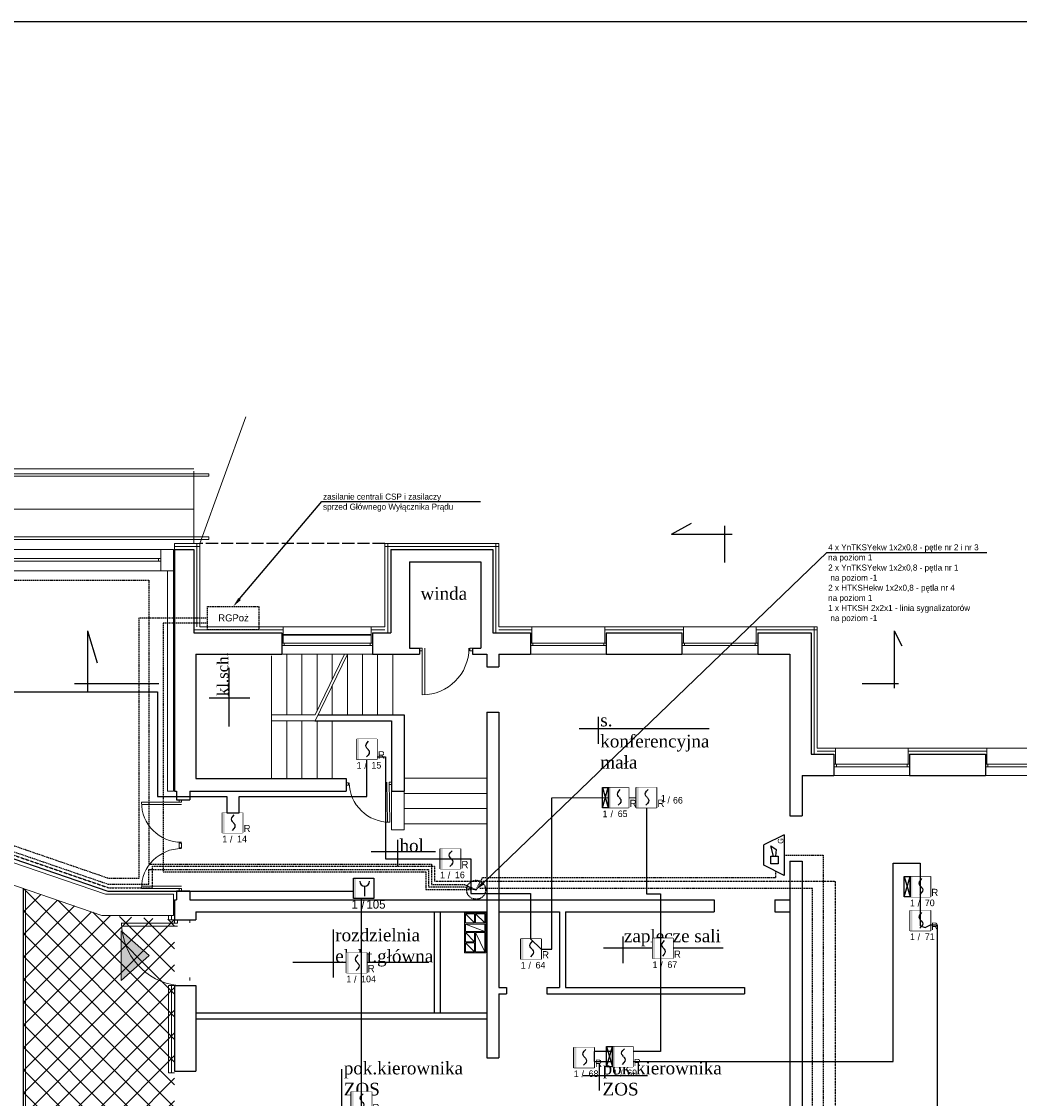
# Model space of a CAD drawing. Header units: millimetres. Extents: x -26513 to 76799, y 0 to 112149.
# Tile 18 of 98: x -11589 to -9614, y 94057 to 96189. Entities that reach past the tile are written whole.
import ezdxf
from ezdxf import colors
from ezdxf.entities.mleader import LeaderData, LeaderLine
from ezdxf.enums import TextEntityAlignment as Align
from ezdxf.math import Vec2, Vec3

# ---------------------------------------------------------------- set-up
doc = ezdxf.new("R2010")
doc.units = ezdxf.units.MM
doc.header["$LTSCALE"] = 2
doc.set_wipeout_variables(frame=1)
doc.linetypes.add('ACAD_ISO02W100', pattern=[15, 12, -3])
doc.linetypes.add('HIDDEN', pattern=[0.375, 0.25, -0.125])
for name, color, linetype, lineweight in [('DRZWI PROJ.', 30, 'Continuous', 15), ('ocieplenie', 5, 'BATTING', 5), ('SCHODY', 54, 'Continuous', 15), ('stolarka', 6, 'Continuous', 9), ('wentylacja', 4, 'Continuous', 9), ('widok', 3, 'Continuous', 13)]:
    doc.layers.add(name, color=color, linetype=linetype, lineweight=lineweight)
for name, color, linetype in [('istn.śiany', 2, 'Continuous'), ('nazwy pomieszczeń', 7, 'Continuous'), ('SIEMENS_czujki', 1, 'Continuous'), ('ssp', 1, 'Continuous')]:
    doc.layers.add(name, color=color, linetype=linetype)
doc.linetypes.add('BATTING', pattern='A,0.0001,-0.1,[134,ltypeshp.shx,S=0.1,R=0,X=-0.1,Y=0],-0.2,[134,ltypeshp.shx,S=0.1,R=180,X=0.1,Y=0],-0.1', length=0.4001)
doc.linetypes.add('ZIGZAG', pattern='A,0.0001,-0.2,[131,ltypeshp.shx,S=0.2,R=0,X=-0.2,Y=0],-0.4,[131,ltypeshp.shx,S=0.2,R=180,X=0.2,Y=0],-0.2', length=0.8001)

# ---------------------------------------------------------------- blocks, each defined once
blk = doc.blocks.new('drzwi')
at = {"layer": 'DRZWI PROJ.', "color": 30}
for p, q in [((-94.9, 88), (-94.9, 0)), ((-89.9, 87.9), (-89.9, 0)), ((-100, 5.1), (-94.9, 5.1)), ((-100, 0), (-94.9, 0)), ((-5.2, 5.1), (0, 5.1)), ((-5.1, 5.1), (-5.1, 0)), ((-5.1, 0), (0, 0))]:
    blk.add_line(p, q, dxfattribs=at)
blk.add_arc((-94.9, 0), 88, 0, 90, dxfattribs=at)
blk = doc.blocks.new('DUO')
at = {"color": 0}
blk.add_wipeout([(0, 61.4), (61.4, 61.4), (61.4, 0), (0, 0)], dxfattribs=at).dxf.layer = 'ssp'
at = {"layer": 'ssp'}
blk.add_lwpolyline([(0, 61.4), (61.4, 61.4), (61.4, 0), (0, 0)], close=True, dxfattribs=at)
blk.add_wipeout([(0, 61.4), (61.4, 61.4), (61.4, 0), (0, 0)]).dxf.layer = 'ssp'
h = blk.add_hatch(color=256, dxfattribs=at)
h.set_gradient(color1=(255, 0, 0), color2=(224, 0, 0), one_color=1, name='INVSPHERICAL')
h.paths.add_polyline_path([(7.2, 30.7), (7.2, 61.4), (0, 61.4), (0, 30.7)])
h.paths.add_polyline_path([(7.2, 0), (7.2, 30.7), (0, 30.7), (0, 0)])
for p, q in [((27.4, 41.5), (28.4, 45.4)), ((28.4, 37.6), (27.4, 41.5)), ((28.4, 45.4), (31.3, 49.9)), ((30.6, 34.3), (28.4, 37.6)), ((31.3, 33.1), (30.6, 34.3)), ((31.3, 49.9), (36.1, 55.2)), ((32.8, 31.4), (31.3, 33.1)), ((34.4, 13), (29.5, 7.6)), ((32.8, 31.4), (34.4, 29.7)), ((34.4, 29.7), (35.1, 28.6)), ((37.3, 17.4), (34.4, 13)), ((35.1, 28.6), (37.3, 25.3)), ((37.3, 25.3), (38.2, 21.3)), ((38.2, 21.3), (37.3, 17.4))]:
    blk.add_line(p, q, dxfattribs=at)
blk.add_text('R', height=22, dxfattribs=at).set_placement((64.1, 2.4))
at = {"layer": 'ssp', "flags": 8}
blk.add_attdef('PETLA', text='', height=20, dxfattribs=at).set_placement((14.7, -8.3), align=Align.TOP_RIGHT)
for tag, p in [('/', (23, -9)), ('ADRES', (44.6, -8))]:
    blk.add_attdef(tag, text='', height=20, dxfattribs=at).set_placement(p, align=Align.TOP_LEFT)
blk = doc.blocks.new('ROP')
blk.add_wipeout([(-15.4, 76.7), (76.7, 76.7), (76.7, -15.4), (-15.4, -15.4)]).dxf.layer = 'ssp'
at = {"layer": 'ssp'}
h = blk.add_hatch(color=256, dxfattribs=at)
h.set_gradient(color1=(255, 0, 0), color2=(224, 0, 0), one_color=1, name='INVSPHERICAL')
h.paths.add_polyline_path([(-4.6, 30.7), (-4.6, 76.7), (-15.4, 76.7), (-15.4, 30.7)])
h.paths.add_polyline_path([(-4.6, -15.4), (-4.6, 30.7), (-15.4, 30.7), (-15.4, -15.4)])
blk.add_line((35, 41), (35, -4.1), dxfattribs=at)
blk.add_lwpolyline([(-15.4, 76.7), (76.7, 76.7), (76.7, -15.4), (-15.4, -15.4)], close=True, dxfattribs=at)
blk.add_arc((35, 63.6), 22.6, 180, 0, dxfattribs=at)
blk.add_text('/', height=39, dxfattribs=at).set_placement((27.4, -42.4), align=Align.MIDDLE)
at = {"layer": 'ssp', "flags": 8}
blk.add_attdef('PETLA', text='', height=39, dxfattribs=at).set_placement((4.5, -21.7), align=Align.TOP_RIGHT)
blk.add_attdef('ADRES', text='', height=39, dxfattribs=at).set_placement((42.6, -22), align=Align.TOP_LEFT)
blk = doc.blocks.new('głosowy')
at = {"layer": 'ssp', "color": 1}
for p, q in [((-40.2, 0), (-20.1, 40.2)), ((-20.1, 40.2), (20.1, 40.2)), ((-17.2, 26.8), (-2.1, 26.8)), ((-17.2, 11.7), (-17.2, 26.8)), ((-2.1, 21.1), (18.5, 26.8)), ((-2.1, 26.8), (-2.1, 11.7)), ((18.5, 26.8), (11.4, 15.9)), ((40.2, 0), (20.1, 40.2)), ((40.2, 0), (-40.2, 0)), ((-2.1, 11.7), (-17.2, 11.7)), ((11.4, 15.9), (-2.1, 17.3))]:
    blk.add_line(p, q, dxfattribs=at)
blk.add_text('G', height=11, dxfattribs=at).set_placement((22.4, 1.6))

msp = doc.modelspace()

# ---------------------------------------------------------------- hatches: boundary and pattern name
at = {"layer": 'ssp'}
h = msp.add_hatch(dxfattribs=at)
h.set_pattern_fill('SQDOTS', color=256, style=0)
h.set_pattern_definition([(0, (0, 0), (0, 25.4), [0, -25.4])])
h.paths.add_polyline_path([(-10303.5, 94264.5), (-10158, 94264.5), (-10158, 94276.5), (-10303.5, 94276.5)])
at = {"layer": 'wentylacja'}
h = msp.add_hatch(dxfattribs=at)
h.set_pattern_fill('ANSI37', color=256, scale=10, style=0)
h.paths.add_polyline_path([(-11586, 94473), (-11430, 94419.5), (-11286, 94410.9), (-11286, 93826), (-11586, 93826)])
h.paths.add_polyline_path([(-7613.8, 93661.1), (-7547.3, 93655), (-7482.7, 93638), (-7443.2, 93621.7), (-7384.5, 93587.4), (-7349.6, 93560), (-7304.4, 93514.5), (-7439, 93416.5), (-7439, 93277.4), (-7614.7, 93278.1)])
h.paths.add_polyline_path([(-7646, 93463.5), (-7614, 93463.5), (-7614, 93267.5), (-7646, 93267.5)])
at = {"layer": 'widok'}
msp.add_hatch(color=256, dxfattribs=at).paths.add_polyline_path([(-11391.8, 94339.8), (-11391.8, 94388.9), (-11336.4, 94339.8), (-11391.8, 94290.7)])

# ---------------------------------------------------------------- linework, layer by layer
at = {"linetype": 'HIDDEN', "ltscale": 5}
msp.add_lwpolyline([(-11220.6, 95030.6), (-11119.5, 95030.6), (-11119.5, 94984.5), (-11220.6, 94984.5)], close=True, dxfattribs=at)
at = {"layer": 'Defpoints'}
msp.add_lwpolyline([(-13301, 96188.5), (-6520.1, 96188.5), (-6520.1, 91988.5), (-13301, 91988.5)], close=True, dxfattribs=at)
at = {"layer": 'DRZWI PROJ.', "color": 30}
for p, q in [((-11390.9, 94404.3), (-11280, 94404.3)), ((-11286, 94410.7), (-11286, 94404.6)), ((-11286, 94404.3), (-11280, 94404.3)), ((-11280, 94404.3), (-11280, 94410.5)), ((-11256, 94410.9), (-11256, 94404.9)), ((-11256, 94404.5), (-11256, 94410.5)), ((-11390.7, 94398.2), (-11280, 94398.2)), ((-11256, 94290.5), (-11256, 94296.6))]:
    msp.add_line(p, q, dxfattribs=at)
msp.add_arc((-11265.9, 94404.9), 125, 180, 263.7749, dxfattribs=at)
at = {"layer": 'istn.śiany'}
for p, q in [((-10302.6, 95174.1), (-10262.6, 95195.4)), ((-10197.1, 95117.6), (-10197.1, 95190.2)), ((-10302.6, 95174.1), (-10182.1, 95174.1)), ((-11286, 95143.5), (-11248, 95143.5)), ((-11286, 95143.5), (-11286, 94665.5)), ((-11248, 95143.5), (-11248, 94978.5)), ((-10858, 95143.4), (-10858, 94978.5)), ((-10858, 95143.4), (-10656, 95143.4)), ((-10656, 95143.4), (-10656, 94978.5)), ((-10821, 95119.4), (-10821, 94948.5)), ((-10821, 95119.4), (-10680, 95119.4)), ((-10680, 95119.4), (-10680, 94948.5)), ((-11458.4, 94982.9), (-11458.4, 94862.5)), ((-11458.4, 94982.9), (-11439, 94919)), ((-11248, 94978.5), (-11074, 94978.5)), ((-11074, 94978.5), (-11074, 94936.5)), ((-10894, 94978.5), (-10858, 94978.5)), ((-10894, 94978.5), (-10894, 94936.5)), ((-10656, 94978.5), (-10581.6, 94978.5)), ((-10581.6, 94978.5), (-10581.6, 94936.5)), ((-10431.6, 94978.5), (-10431.6, 94936.5)), ((-10431.6, 94978.5), (-10281.6, 94978.5)), ((-10281.6, 94978.5), (-10281.6, 94936.5)), ((-10131.6, 94978.5), (-10131.6, 94936.5)), ((-10131.6, 94978.5), (-10026, 94978.5)), ((-10026, 94978.5), (-10026, 94738.5)), ((-9861.5, 94982.9), (-9861.5, 94869.2)), ((-9861.5, 94982.9), (-9846.4, 94952.8)), ((-11244, 94936.5), (-11074, 94936.5)), ((-11244, 94936.5), (-11244, 94690.5)), ((-10894, 94936.5), (-10801, 94936.5)), ((-10821, 94948.5), (-10801, 94948.5)), ((-10801, 94948.5), (-10801, 94936.5)), ((-10696, 94948.5), (-10680, 94948.5)), ((-10696, 94948.5), (-10696, 94936.5)), ((-10696, 94936.5), (-10668, 94936.5)), ((-10668, 94936.5), (-10668, 94911.5)), ((-10644, 94936.5), (-10644, 94911.5)), ((-10644, 94936.5), (-10581.6, 94936.5)), ((-10431.6, 94936.5), (-10281.6, 94936.5)), ((-10131.6, 94936.5), (-10068, 94936.5)), ((-10068, 94936.5), (-10068, 94616.5)), ((-10668, 94911.5), (-10644, 94911.5)), ((-11483.8, 94878.5), (-11317.5, 94878.5)), ((-9924.8, 94878.5), (-9853.1, 94878.5)), ((-11002, 94816.5), (-10831.5, 94816.5)), ((-10831.5, 94816.5), (-10831.5, 94804.5)), ((-10831.5, 94816.5), (-10831.5, 94665.5)), ((-10668, 94821.5), (-10668, 94426.4)), ((-10668, 94821.5), (-10644, 94821.5)), ((-10644, 94821.5), (-10644, 94276.5)), ((-11008.5, 94804.5), (-10856.5, 94804.5)), ((-10856.5, 94804.5), (-10856.5, 94665.5)), ((-10026, 94738.5), (-9981, 94738.5)), ((-9981, 94738.5), (-9981, 94697.5)), ((-9831, 94738.5), (-9831, 94696.5)), ((-9831, 94738.5), (-9681, 94738.5)), ((-9681, 94738.5), (-9681, 94696.5)), ((-11244, 94690.5), (-10946.5, 94690.5)), ((-10946.5, 94690.5), (-10946.5, 94665.5)), ((-10044, 94696.5), (-9981, 94696.5)), ((-10044, 94696.5), (-10044, 94616.5)), ((-9831, 94696.5), (-9681, 94696.5)), ((-11286, 94665.5), (-11282, 94665.5)), ((-11282, 94665.5), (-11282, 94648)), ((-11256, 94665.5), (-10946.5, 94665.5)), ((-11256, 94665.5), (-11256, 94648)), ((-10856.5, 94665.5), (-10831.5, 94665.5)), ((-11282, 94648), (-11256, 94648)), ((-10068, 94616.5), (-10044, 94616.5)), ((-10068, 94526.5), (-10068, 94353.2)), ((-10068, 94526.5), (-10044, 94526.5)), ((-10044, 94526.5), (-10044, 94353.2)), ((-11586, 94473), (-11586, 93819.5)), ((-11282, 94468), (-11282, 94450.5)), ((-11282, 94468), (-11256, 94468)), ((-11256, 94468), (-11256, 94450.5)), ((-11286, 94450.5), (-11282, 94450.5)), ((-11286, 94450.5), (-11286, 94410.9)), ((-11256, 94450.5), (-10217.9, 94450.5)), ((-10217.9, 94450.5), (-10217.9, 94426.5)), ((-10098, 94450.5), (-10068, 94450.5)), ((-10098, 94450.5), (-10098, 94426.5)), ((-11244, 94426.4), (-10668, 94426.4)), ((-11244, 94426.4), (-11244, 94410.9)), ((-10772, 94426.4), (-10772, 94226.4)), ((-10760, 94426.4), (-10760, 94226.4)), ((-10668, 94426.4), (-10668, 94137.5)), ((-10644, 94426.5), (-10524, 94426.5)), ((-10524, 94426.5), (-10524, 94276.5)), ((-10512, 94426.5), (-10217.9, 94426.5)), ((-10512, 94426.5), (-10512, 94276.5)), ((-10098, 94426.5), (-10068, 94426.5)), ((-11286, 94410.9), (-11244, 94410.9)), ((-10068, 94353.2), (-10068, 93876)), ((-10044, 94353.2), (-10044, 93412.5)), ((-11286, 94280.9), (-11244, 94280.9)), ((-11286, 94280.9), (-11286, 94110.9)), ((-11244, 94280.9), (-11244, 94110.9)), ((-10644, 94276.5), (-10629, 94276.5)), ((-10629, 94276.5), (-10629, 94264.5)), ((-10549, 94276.5), (-10524, 94276.5)), ((-10549, 94276.5), (-10549, 94264.5)), ((-10512, 94276.5), (-10303.5, 94276.5)), ((-10303.5, 94276.5), (-10158, 94276.5)), ((-10158, 94276.5), (-10158, 94264.5)), ((-10644, 94264.5), (-10644, 94137.5)), ((-10644, 94264.5), (-10629, 94264.5)), ((-10549, 94264.5), (-10303.5, 94264.5)), ((-10303.5, 94264.5), (-10158, 94264.5)), ((-11244, 94226.4), (-10668, 94226.4)), ((-11244, 94214.4), (-10668, 94214.4)), ((-10668, 94137.5), (-10644, 94137.5)), ((-11286, 94110.9), (-11244, 94110.9))]:
    msp.add_line(p, q, dxfattribs=at)
at = {"layer": 'istn.śiany', "linetype": 'ACAD_ISO02W100'}
msp.add_line((-10870, 95155.4), (-11236, 95155.5), dxfattribs=at)
at = {"layer": 'istn.śiany', "linetype": 'ZIGZAG', "lineweight": 30, "ltscale": 5}
msp.add_line((-11071, 94974.4), (-10897, 94974.4), dxfattribs=at)
at = {"layer": 'nazwy pomieszczeń'}
for p, q in [((-11178.2, 94793.3), (-11178.2, 94909.1)), ((-11217.3, 94850.2), (-11136.8, 94850.2)), ((-10447.4, 94812.2), (-10447.4, 94759.3)), ((-10485.2, 94789.3), (-10227.5, 94789.3)), ((-10844.6, 94568.7), (-10844.6, 94515.9)), ((-10896.6, 94545.8), (-10769.2, 94545.8)), ((-10972.1, 94391.2), (-10972.1, 94296.6)), ((-10399, 94377.9), (-10399, 94325)), ((-10436.8, 94355), (-10200.4, 94355)), ((-11052.1, 94326.6), (-10782.9, 94326.6)), ((-10445.3, 94125.5), (-10445.3, 94072.6)), ((-10955.3, 94115.1), (-10955.3, 94021.6)), ((-10477.5, 94102.6), (-10350.1, 94102.6))]:
    msp.add_line(p, q, dxfattribs=at)
at = {"layer": 'ocieplenie', "linetype": 'Continuous'}
for p, q in [((-11286, 95155.5), (-11286, 95143.5)), ((-11286, 95155.5), (-11236, 95155.5)), ((-11236, 95155.5), (-11236, 94990.5)), ((-10870, 95155.4), (-10870, 94990.5)), ((-10870, 95155.4), (-10644, 95155.4)), ((-10644, 95155.4), (-10644, 94990.5)), ((-11313, 95143.5), (-11313, 95101.5)), ((-11313, 95143.5), (-11288, 95143.5)), ((-11288, 95143.5), (-11288, 94665.5)), ((-11313, 95101.5), (-11288, 95101.5)), ((-11300, 95101.5), (-11300, 94665.5)), ((-11236, 94990.5), (-11071, 94990.5)), ((-11071, 94990.3), (-11071, 94958.5)), ((-10897, 94990.5), (-10897, 94958.5)), ((-10897, 94990.5), (-10870, 94990.5)), ((-10644, 94990.5), (-10578.6, 94990.5)), ((-10578.6, 94990.5), (-10578.6, 94958.5)), ((-10434.6, 94990.5), (-10278.6, 94990.5)), ((-10434.6, 94990.4), (-10434.6, 94958.5)), ((-10278.6, 94990.5), (-10278.6, 94958.5)), ((-10134.6, 94990.5), (-10134.6, 94958.5)), ((-10134.6, 94990.5), (-10014, 94990.5)), ((-10014, 94990.5), (-10014, 94750.5)), ((-10014, 94750.5), (-9978, 94750.5)), ((-9978, 94750.5), (-9978, 94718.5)), ((-9834, 94750.5), (-9834, 94718.5)), ((-9834, 94750.5), (-9678, 94750.5)), ((-9678, 94750.5), (-9678, 94718.5)), ((-11423, 94461.5), (-12133, 94704.7)), ((-11430, 94419.5), (-12140, 94662.7)), ((-11300, 94665.5), (-11288, 94665.5)), ((-11423, 94461.5), (-11288, 94461.5)), ((-11288, 94461.5), (-11288, 94419.5)), ((-11430, 94419.5), (-11288, 94419.5)), ((-11298, 94419.5), (-11298, 94410.9)), ((-11298, 94410.9), (-11286.5, 94410.9)), ((-11298, 94280.9), (-11286, 94280.9)), ((-11298, 94280.9), (-11298, 94107.9)), ((-11298, 94107.9), (-11286, 94107.9))]:
    msp.add_line(p, q, dxfattribs=at)
at = {"layer": 'ocieplenie'}
for p, q in [((-11286, 95149.5), (-11236, 95149.5)), ((-11242, 95155.5), (-11242, 94990.5)), ((-10870, 95149.4), (-10644, 95149.4)), ((-10864, 95155.4), (-10864, 94978.5)), ((-10650, 95155.4), (-10650, 94978.5)), ((-11248, 94984.5), (-11071, 94984.5)), ((-10897, 94984.5), (-10870, 94984.5)), ((-10644, 94984.5), (-10578.6, 94984.5)), ((-10434.6, 94984.5), (-10278.6, 94984.5)), ((-10134.6, 94984.5), (-10014, 94984.5)), ((-10020, 94990.5), (-10020, 94738.5)), ((-10014, 94744.5), (-9978, 94744.5)), ((-9834, 94744.5), (-9678, 94744.5)), ((-11292, 94419.5), (-11292, 94410.9)), ((-11292, 94280.9), (-11292, 94107.9))]:
    msp.add_line(p, q, dxfattribs=at)
at = {"layer": 'SCHODY'}
for p, q in [((-11676.9, 95303.5), (-11248, 95303.5)), ((-11248, 95288.5), (-11248, 95298.5)), ((-11679.3, 95293.5), (-11218, 95293.5)), ((-11679.3, 95288.5), (-11218, 95288.5)), ((-11248, 95155.5), (-11248, 95288.5)), ((-11218, 95288.5), (-11218, 95293.5)), ((-11689.9, 95223.5), (-11248, 95223.5)), ((-11698.9, 95168.5), (-11218, 95168.5)), ((-11218, 95163.5), (-11218, 95168.5)), ((-11698.9, 95163.5), (-11218, 95163.5)), ((-11064, 94936.5), (-11064, 94816.5)), ((-11034, 94936.5), (-11034, 94816.5)), ((-11004, 94936.5), (-11004, 94823.7)), ((-10974, 94936.5), (-10974, 94885.9)), ((-10944, 94936.5), (-10944, 94816.5)), ((-10944, 94936.5), (-10944, 94816.5)), ((-10914, 94936.5), (-10914, 94816.5)), ((-10914, 94936.5), (-10914, 94816.5)), ((-10884, 94936.5), (-10884, 94816.5)), ((-10884, 94936.5), (-10884, 94816.5)), ((-10854, 94936.5), (-10854, 94816.5)), ((-11094.1, 94933.2), (-11094.1, 94816.5)), ((-10974, 94874.4), (-10974, 94816.5)), ((-11094.1, 94804.5), (-11094.1, 94690.5)), ((-11064, 94804.5), (-11064, 94690.5)), ((-11034, 94804.5), (-11034, 94690.5)), ((-11004, 94804.5), (-11004, 94690.5)), ((-10974, 94804.5), (-10974, 94690.5)), ((-10831.5, 94690.9), (-10668, 94690.9)), ((-10831.5, 94660.9), (-10668, 94660.9)), ((-10831.5, 94630.9), (-10668, 94630.9)), ((-10831.5, 94600.9), (-10668, 94600.9)), ((-11581, 94471.3), (-11581, 93831))]:
    msp.add_line(p, q, dxfattribs=at)
at = {"layer": 'ssp', "linetype": 'HIDDEN', "ltscale": 5}
for p, q in [((-11220.6, 95007.5), (-11356.5, 95007.5)), ((-11356.5, 95007.5), (-11356.5, 94492.7)), ((-11220.6, 94997.8), (-11308.7, 94997.8)), ((-11308.7, 94997.8), (-11308.7, 94505.7)), ((-12143, 94730.6), (-11417.2, 94481.2)), ((-11417.2, 94492.7), (-12135.1, 94739.4)), ((-10079.2, 94538.7), (-10002.1, 94538.7)), ((-10002.1, 94538.7), (-10002.1, 93433)), ((-11337.1, 94481.2), (-11337.1, 94510.5)), ((-11337.1, 94510.5), (-10783.1, 94510.5)), ((-10783.1, 94510.5), (-10783.1, 94475.7)), ((-11356.5, 94492.7), (-11417.2, 94492.7)), ((-11308.7, 94505.7), (-10788.5, 94505.7)), ((-10788.5, 94505.7), (-10788.5, 94470.9)), ((-10689.1, 94470.1), (-10676.3, 94494.4)), ((-10676.3, 94494.4), (-10095.6, 94494.4)), ((-10095.6, 94494.4), (-10095.6, 94506.8)), ((-11417.2, 94481.2), (-11337.1, 94481.2)), ((-10788.5, 94470.9), (-10699.3, 94470.9)), ((-10783.1, 94475.7), (-10712.2, 94475.7)), ((-10712.2, 94475.7), (-10689.1, 94470.1)), ((-10023.5, 94472.9), (-10681.5, 94472.9)), ((-10023.5, 93631.6), (-10023.5, 94472.9))]:
    msp.add_line(p, q, dxfattribs=at)
at = {"layer": 'ssp', "linetype": 'HIDDEN'}
for p, q in [((-12143, 94723.7), (-11417.2, 94474.3)), ((-11329.4, 94474.3), (-11329.4, 94516.6)), ((-11329.4, 94516.6), (-10771.3, 94516.6)), ((-10771.3, 94516.6), (-10771.3, 94487.4)), ((-9978.6, 94487.4), (-9978.6, 93527.6)), ((-11417.2, 94474.3), (-11329.4, 94474.3))]:
    msp.add_line(p, q, dxfattribs=at)
at = {"layer": 'stolarka'}
for p, q in [((-11236, 95155.5), (-11145.2, 95406)), ((-11673, 95143.5), (-11313, 95143.5)), ((-11673, 95125.5), (-11313, 95125.5)), ((-11318, 95125.5), (-11318, 95120.5)), ((-11673, 95120.5), (-11313, 95120.5)), ((-11673, 95101.5), (-11313, 95101.5)), ((-11071, 94990.3), (-10897, 94990.3)), ((-10434.6, 94990.4), (-10578.4, 94990.4)), ((-10134.6, 94990.5), (-10278.6, 94990.5)), ((-11074, 94958.5), (-10894, 94958.5)), ((-11069, 94958.5), (-11069, 94953.5)), ((-10899, 94958.5), (-10899, 94953.5)), ((-10899, 94958.5), (-10899, 94953.5)), ((-10581.6, 94958.5), (-10431.6, 94958.5)), ((-10576.6, 94958.5), (-10576.6, 94953.5)), ((-10436.6, 94958.5), (-10436.6, 94953.5)), ((-10281.6, 94958.5), (-10131.6, 94958.5)), ((-10276.6, 94958.5), (-10276.6, 94953.5)), ((-10136.6, 94958.5), (-10136.6, 94953.5)), ((-11074, 94953.5), (-10894, 94953.5)), ((-11074, 94936.5), (-10894, 94936.5)), ((-10944, 94936.5), (-11007.8, 94804.5)), ((-10949.6, 94936.5), (-11007.5, 94816.5)), ((-10581.6, 94953.5), (-10431.6, 94953.5)), ((-10581.6, 94936.5), (-10431.6, 94936.5)), ((-10281.6, 94953.5), (-10131.6, 94953.5)), ((-10281.6, 94936.5), (-10131.6, 94936.5)), ((-9978, 94750.5), (-9834, 94750.5)), ((-9678, 94750.5), (-9534, 94750.5)), ((-9981, 94718.5), (-9831, 94718.5)), ((-9981, 94713.5), (-9831, 94713.5)), ((-9976, 94718.5), (-9976, 94713.5)), ((-9836, 94718.5), (-9836, 94713.5)), ((-9681, 94718.5), (-9531, 94718.5)), ((-9681, 94713.5), (-9531, 94713.5)), ((-9676, 94718.5), (-9676, 94713.5)), ((-9981, 94696.5), (-9831, 94696.5)), ((-9681, 94696.5), (-9531, 94696.5))]:
    msp.add_line(p, q, dxfattribs=at)
at = {"layer": 'wentylacja'}
for p, q in [((-10712, 94424.4), (-10712, 94345.4)), ((-10670, 94424.4), (-10712, 94424.4)), ((-10710, 94422.4), (-10692, 94404.4)), ((-10692, 94422.4), (-10710, 94422.4)), ((-10710, 94422.4), (-10710, 94404.4)), ((-10692, 94422.4), (-10692, 94404.4)), ((-10690, 94422.4), (-10672, 94404.4)), ((-10672, 94422.4), (-10690, 94422.4)), ((-10690, 94422.4), (-10690, 94404.4)), ((-10672, 94422.4), (-10672, 94404.4)), ((-10670, 94424.4), (-10670, 94345.4)), ((-10692, 94404.4), (-10710, 94404.4)), ((-10710, 94402.4), (-10672, 94387.4)), ((-10710, 94402.4), (-10710, 94387.4)), ((-10672, 94402.4), (-10710, 94402.4)), ((-10672, 94404.4), (-10690, 94404.4)), ((-10672, 94402.4), (-10672, 94387.4)), ((-10672, 94387.4), (-10710, 94387.4)), ((-10710, 94385.4), (-10692, 94367.4)), ((-10692, 94385.4), (-10710, 94385.4)), ((-10710, 94385.4), (-10710, 94367.4)), ((-10692, 94385.4), (-10692, 94367.4)), ((-10690, 94385.4), (-10672, 94347.4)), ((-10672, 94385.4), (-10690, 94385.4)), ((-10690, 94385.4), (-10690, 94347.4)), ((-10672, 94385.4), (-10672, 94347.4)), ((-10692, 94367.4), (-10710, 94367.4)), ((-10710, 94365.4), (-10692, 94347.4)), ((-10710, 94365.4), (-10710, 94347.4)), ((-10692, 94365.4), (-10710, 94365.4)), ((-10692, 94365.4), (-10692, 94347.4)), ((-10670, 94345.4), (-10712, 94345.4)), ((-10692, 94347.4), (-10710, 94347.4)), ((-10672, 94347.4), (-10690, 94347.4))]:
    msp.add_line(p, q, dxfattribs=at)
at = {"layer": 'widok', "linetype": 'Continuous'}
for p, q in [((-11094.1, 94816.5), (-11094.1, 94804.5)), ((-11094.1, 94816.5), (-11007.5, 94816.5)), ((-11094.1, 94804.5), (-11007.8, 94804.5)), ((-10856.5, 94665.5), (-10856.5, 94588.9)), ((-10831.5, 94665.5), (-10831.5, 94588.9)), ((-10856.5, 94588.9), (-10831.5, 94588.9))]:
    msp.add_line(p, q, dxfattribs=at)
at = {"layer": 'widok'}
msp.add_lwpolyline([(-11391.8, 94290.7), (-11336.4, 94339.8), (-11391.8, 94388.9), (-11391.8, 94290.7)], dxfattribs=at)

# ---------------------------------------------------------------- block references
at = {"layer": 'DRZWI PROJ.', "xscale": 0.9000000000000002, "yscale": 0.9000000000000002, "zscale": 0.9000000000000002, "rotation": 180.8680321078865}
msp.add_blockref('drzwi', (-10946.5, 94681.9), dxfattribs=at)
at = {"layer": 'ssp', "rotation": 89.99999999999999}
msp.add_blockref('głosowy', (-10079.2, 94538.7), dxfattribs=at)
at = {"layer": 'stolarka', "yscale": 0.9, "zscale": 0.9, "rotation": 90}
for xscale in [-0.9, 0.9]:
    msp.add_blockref('drzwi', (-11272.3, 94558), dxfattribs=dict(at, xscale=xscale))
at = {"layer": 'widok', "xscale": -1.05, "yscale": 1.05, "zscale": 1.5, "rotation": 180}
msp.add_blockref('drzwi', (-10696, 94948.5), dxfattribs=at)

# ---------------------------------------------------------------- texts
at = {"linetype": 'HIDDEN', "ltscale": 5, "insert": (-11199.5, 95015.3), "char_height": 14, "attachment_point": 1}
msp.add_mtext_dynamic_manual_height_columns('RGPoż', width=101.073, gutter_width=60, heights=[0], dxfattribs=at)
at = {"layer": 'nazwy pomieszczeń', "char_height": 25, "attachment_point": 1}
for s, insert, width in [('{\\fTimes New Roman|b0|i0|c238|p18;winda}', (-10799.2, 95069.1), 317.68), ('{\\fTimes New Roman|b0|i0|c238|p18;s. konferencyjna mała}', (-10443.3, 94818.5), 245.476), ('{\\fTimes New Roman|b0|i0|c238|p18;hol}', (-10840.7, 94570.2), 210.243), ('{\\fTimes New Roman|b0|i0|c238|p18;rozdzielnia\\Pelekt.główna}', (-10967.9, 94393.1), 210.243), ('{\\fTimes New Roman|b0|i0|c238|p18;zaplecze sali}', (-10396.5, 94391.3), 210.243), ('{\\fTimes New Roman|b0|i0|c238|p18;pok.kierownika\\PZOS}', (-10951, 94129.8), 210.243)]:
    msp.add_mtext(s, dxfattribs=dict(at, insert=insert, width=width))
at = {"layer": 'nazwy pomieszczeń', "insert": (-11201.7, 94853.5), "char_height": 22, "width": 210.243, "attachment_point": 1, "rotation": 90}
msp.add_mtext('{\\fTimes New Roman|b0|i0|c238|p18;kl.sch.}', dxfattribs=at)

# ---------------------------------------------------------------- leaders
at = {"ltscale": 5}
ml = msp.add_multileader_mtext('Standard', dxfattribs=at)
ml.set_content('zasilanie centrali CSP i zasilaczy \\Psprzed Głównego Wyłącznika Prądu', color=256)
ml.set_leader_properties()
ml.build(insert=Vec2(0, 0))
ml.multileader.update_dxf_attribs({"text_left_attachment_type": 6, "text_right_attachment_type": 5, "dogleg_length": 0.36, "arrow_head_size": 20})
ctx = ml.context
ctx.base_point, ctx.char_height, ctx.arrow_head_size, ctx.plane_origin = Vec3(-10994.1, 95238.3), 12, 20, Vec3(-11220.6, 95007.5)
ctx.left_attachment, ctx.right_attachment = 6, 5
notes = []
notes.append((ctx, [(0, (1, 1, 0), (-10994.4, 95238.3), (1, 0), 0.36, [(0, [(-11170.1, 95030.6)], 0, [])])]))
ctx.mtext.insert, ctx.mtext.flow_direction = Vec3(-10992.1, 95254.3), 5
for ctx, leaders in notes:
    for number, flags, end, landing, length, lines in leaders:
        leader = LeaderData()
        leader.index, (leader.has_last_leader_line, leader.has_dogleg_vector, leader.attachment_direction) = number, flags
        leader.last_leader_point, leader.dogleg_vector, leader.dogleg_length = Vec3(end), Vec3(landing), length
        for number, points, colour, breaks in lines:
            line = LeaderLine()
            line.index, line.vertices, line.color, line.breaks = number, Vec3.list(points), colors.encode_raw_color(colour), breaks
            leader.lines.append(line)
        ctx.leaders.append(leader)

# ---------------------------------------------------------------- next in the draw order: block references
at = {"layer": 'ssp'}
ref = msp.add_blockref('DUO', (-11191.4, 94582.6), dxfattribs=dict(at, xscale=0.6537916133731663, yscale=0.6537916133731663, zscale=0.6537916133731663))
ref.add_attrib('PETLA', '1', dxfattribs={"height": 13.1}).set_placement((-11181.8, 94577.2), align=Align.TOP_RIGHT)
ref.add_attrib('ADRES', '14', dxfattribs={"height": 13.08}).set_placement((-11162.2, 94577.3), align=Align.TOP_LEFT)
ref.add_attrib('/', '/', dxfattribs={"height": 13.1}).set_placement((-11176.4, 94576.7), align=Align.TOP_LEFT)
ref = msp.add_blockref('DUO', (-10760.2, 94511.3), dxfattribs=dict(at, xscale=0.6537916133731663, yscale=0.6537916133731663, zscale=0.6537916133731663))
ref.add_attrib('PETLA', '1', dxfattribs={"height": 13.1}).set_placement((-10750.6, 94505.9), align=Align.TOP_RIGHT)
ref.add_attrib('ADRES', '16', dxfattribs={"height": 13.08}).set_placement((-10731, 94506.1), align=Align.TOP_LEFT)
ref.add_attrib('/', '/', dxfattribs={"height": 13.1}).set_placement((-10745.2, 94505.5), align=Align.TOP_LEFT)
ref = msp.add_blockref('DUO', (-9830.1, 94389.1), dxfattribs=dict(at, xscale=0.6537916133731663, yscale=0.6537916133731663, zscale=0.6537916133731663))
ref.add_attrib('PETLA', '1', dxfattribs={"height": 13.1}).set_placement((-9820.5, 94383.7), align=Align.TOP_RIGHT)
ref.add_attrib('ADRES', '71', dxfattribs={"height": 13.08}).set_placement((-9800.9, 94383.9), align=Align.TOP_LEFT)
ref.add_attrib('/', '/', dxfattribs={"height": 13.1}).set_placement((-9815.1, 94383.3), align=Align.TOP_LEFT)
ref = msp.add_blockref('DUO', (-10600.5, 94332.7), dxfattribs=dict(at, xscale=0.6537916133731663, yscale=0.6537916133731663, zscale=0.6537916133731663))
ref.add_attrib('PETLA', '1', dxfattribs={"height": 13.1}).set_placement((-10590.9, 94327.3), align=Align.TOP_RIGHT)
ref.add_attrib('ADRES', '64', dxfattribs={"height": 13.08}).set_placement((-10571.4, 94327.5), align=Align.TOP_LEFT)
ref.add_attrib('/', '/', dxfattribs={"height": 13.1}).set_placement((-10585.5, 94326.9), align=Align.TOP_LEFT)
ref = msp.add_blockref('DUO', (-10339.6, 94333.9), dxfattribs=dict(at, xscale=0.6537916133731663, yscale=0.6537916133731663, zscale=0.6537916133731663))
ref.add_attrib('PETLA', '1', dxfattribs={"height": 13.1}).set_placement((-10330, 94328.5), align=Align.TOP_RIGHT)
ref.add_attrib('ADRES', '67', dxfattribs={"height": 13.08}).set_placement((-10310.4, 94328.6), align=Align.TOP_LEFT)
ref.add_attrib('/', '/', dxfattribs={"height": 13.1}).set_placement((-10324.5, 94328), align=Align.TOP_LEFT)
ref = msp.add_blockref('DUO', (-10945.9, 94305.5), dxfattribs=dict(at, xscale=0.6537916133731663, yscale=0.6537916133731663, zscale=0.6537916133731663))
ref.add_attrib('PETLA', '1', dxfattribs={"height": 13.1}).set_placement((-10936.3, 94300), align=Align.TOP_RIGHT)
ref.add_attrib('ADRES', '104', dxfattribs={"height": 13.08}).set_placement((-10916.7, 94300.2), align=Align.TOP_LEFT)
ref.add_attrib('/', '/', dxfattribs={"height": 13.1}).set_placement((-10930.8, 94299.6), align=Align.TOP_LEFT)
ref = msp.add_blockref('DUO', (-10495.6, 94117.9), dxfattribs=dict(at, xscale=0.6537916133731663, yscale=0.6537916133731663, zscale=0.6537916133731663))
ref.add_attrib('PETLA', '1', dxfattribs={"height": 13.1}).set_placement((-10486, 94112.5), align=Align.TOP_RIGHT)
ref.add_attrib('ADRES', '68', dxfattribs={"height": 13.08}).set_placement((-10466.4, 94112.7), align=Align.TOP_LEFT)
ref.add_attrib('/', '/', dxfattribs={"height": 13.1}).set_placement((-10480.5, 94112.1), align=Align.TOP_LEFT)
ref = msp.add_blockref('DUO', (-10936.3, 94030.4), dxfattribs=dict(at, xscale=0.6537916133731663, yscale=0.6537916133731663, zscale=0.6537916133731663))
ref.add_attrib('PETLA', '1', dxfattribs={"height": 13.1}).set_placement((-10926.7, 94025), align=Align.TOP_RIGHT)
ref.add_attrib('ADRES', '103', dxfattribs={"height": 13.08}).set_placement((-10907.1, 94025.2), align=Align.TOP_LEFT)
ref.add_attrib('/', '/', dxfattribs={"height": 13.1}).set_placement((-10921.3, 94024.6), align=Align.TOP_LEFT)

# ---------------------------------------------------------------- next in the draw order: linework, layer by layer
at = {"layer": 'ssp', "linetype": 'HIDDEN'}
msp.add_line((-10771.3, 94487.4), (-9978.6, 94487.4), dxfattribs=at)
at = {"layer": 'ssp'}
msp.add_lwpolyline([(-10916.2, 93713.4), (-10916.2, 94466.9), (-11417.2, 94466.9), (-12143, 94716.4), (-12384.4, 94716.4), (-12384.1, 94726.2)], dxfattribs=at)
at = {"layer": 'ssp', "linetype": 'HIDDEN', "ltscale": 5}
msp.add_circle((-10689.1, 94470.1), 18.8, dxfattribs=at)

# ---------------------------------------------------------------- next in the draw order: block references
at = {"layer": 'ssp'}
ref = msp.add_blockref('DUO', (-9830.1, 94456.1), dxfattribs=dict(at, xscale=0.6537916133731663, yscale=0.6537916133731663, zscale=0.6537916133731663))
ref.add_attrib('PETLA', '1', dxfattribs={"height": 13.1}).set_placement((-9820.5, 94450.7), align=Align.TOP_RIGHT)
ref.add_attrib('ADRES', '70', dxfattribs={"height": 13.08}).set_placement((-9800.9, 94450.8), align=Align.TOP_LEFT)
ref.add_attrib('/', '/', dxfattribs={"height": 13.1}).set_placement((-9815.1, 94450.2), align=Align.TOP_LEFT)

# ---------------------------------------------------------------- next in the draw order: texts
at = {"layer": 'nazwy pomieszczeń', "insert": (-10438.8, 94129.8), "char_height": 25, "width": 210.243, "attachment_point": 1}
msp.add_mtext('{\\fTimes New Roman|b0|i0|c238|p18;pok.kierownika\\PZOS}', dxfattribs=at)

# ---------------------------------------------------------------- next in the draw order: linework, layer by layer
at = {"layer": 'ssp'}
for p, q in [((-9842, 94456.1), (-9830.2, 94496.2)), ((-9842, 94496.2), (-9830.2, 94456.1))]:
    msp.add_line(p, q, dxfattribs=at)
msp.add_lwpolyline([(-11658.3, 94861.8), (-11320.1, 94861.8), (-11320.1, 94654.7), (-11182.8, 94654.7), (-11182.8, 94622.7), (-11158.4, 94622.7), (-11158.4, 94654.7), (-10905.4, 94654.7), (-10905.4, 94658), (-10905.4, 94733.3), (-10868.8, 94733.3), (-10868.8, 94531.4), (-10699.3, 94531.4), (-10699.3, 94462.9), (-10581.7, 94462.9), (-10581.7, 94372.9), (-10560.4, 94352.8), (-10539, 94352.8), (-10539, 94651.9), (-10372.2, 94652.7), (-10352.1, 94632.6), (-10352.1, 94461.9), (-10324.4, 94461.9), (-10324.4, 94333.9), (-10324.4, 94333.9), (-10324.4, 94150.1), (-10455.4, 94150.1), (-10455.4, 94130.6), (-10182.2, 94130.6), (-10182.2, 94130.6), (-10161.2, 94130.6), (-10161.2, 94130.6), (-9863.6, 94130.6), (-9863.6, 94155), (-9863.6, 94175.1), (-9863.6, 94197.3), (-9863.6, 94197.3), (-9863.6, 94522.5), (-9810, 94522.5), (-9810, 94500.8), (-9810, 94456.1), (-9810, 94398.5), (-9810, 94398.5), (-9800.1, 94395.8), (-9789.9, 94400.7), (-9776.4, 94400.7), (-9776.4, 93666.2)], dxfattribs=at)
msp.add_lwpolyline([(-9830.2, 94496.2), (-9830.2, 94456.1), (-9842, 94456.1), (-9842, 94496.2)], close=True, dxfattribs=at)

# ---------------------------------------------------------------- next in the draw order: block references
at = {"layer": 'SIEMENS_czujki'}
ref = msp.add_blockref('ROP', (-10925, 94459.4), dxfattribs=dict(at, xscale=0.4361450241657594, yscale=0.4361450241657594, zscale=0.4361450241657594))
ref.add_attrib('PETLA', '1', dxfattribs={"layer": 'ssp', "height": 17}).set_placement((-10923.1, 94450), align=Align.TOP_RIGHT)
ref.add_attrib('ADRES', '105', dxfattribs={"layer": 'ssp', "height": 17.01}).set_placement((-10906.4, 94449.8), align=Align.TOP_LEFT)
at = {"layer": 'ssp'}
ref = msp.add_blockref('DUO', (-10925.5, 94728.3), dxfattribs=dict(at, xscale=0.6537916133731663, yscale=0.6537916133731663, zscale=0.6537916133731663))
ref.add_attrib('PETLA', '1', dxfattribs={"height": 13.1}).set_placement((-10915.9, 94722.9), align=Align.TOP_RIGHT)
ref.add_attrib('ADRES', '15', dxfattribs={"height": 13.08}).set_placement((-10896.3, 94723.1), align=Align.TOP_LEFT)
ref.add_attrib('/', '/', dxfattribs={"height": 13.1}).set_placement((-10910.4, 94722.5), align=Align.TOP_LEFT)
ref = msp.add_blockref('DUO', (-10372.2, 94632.6), dxfattribs=dict(at, xscale=0.6537916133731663, yscale=0.6537916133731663, zscale=0.6537916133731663))
ref.add_attrib('PETLA', '1', dxfattribs={"height": 13.1}).set_placement((-10313.7, 94657.8), align=Align.TOP_RIGHT)
ref.add_attrib('ADRES', '66', dxfattribs={"height": 13.08}).set_placement((-10299.4, 94653.9), align=Align.TOP_LEFT)
ref.add_attrib('/', '/', dxfattribs={"height": 13.1}).set_placement((-10310.4, 94654.3), align=Align.TOP_LEFT)
ref = msp.add_blockref('DUO', (-10419, 94119.5), dxfattribs=dict(at, xscale=0.6537916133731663, yscale=0.6537916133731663, zscale=0.6537916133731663))
ref.add_attrib('PETLA', '1', dxfattribs={"height": 13.1}).set_placement((-10409.4, 94114.1), align=Align.TOP_RIGHT)
ref.add_attrib('ADRES', '69', dxfattribs={"height": 13.08}).set_placement((-10389.9, 94114.3), align=Align.TOP_LEFT)
ref.add_attrib('/', '/', dxfattribs={"height": 13.1}).set_placement((-10404, 94113.7), align=Align.TOP_LEFT)

# ---------------------------------------------------------------- next in the draw order: linework, layer by layer
for p, q in [((-10430.8, 94119.5), (-10419.1, 94159.7)), ((-10430.8, 94159.7), (-10419.1, 94119.5))]:
    msp.add_line(p, q, dxfattribs=at)
at = {"layer": 'ssp', "linetype": 'HIDDEN', "ltscale": 5}
msp.add_lwpolyline([(-12327.8, 95294.5), (-12324.4, 95303.6), (-11668.1, 95083.1), (-11337.1, 95083.1), (-11337.1, 94521), (-10777.7, 94521), (-10777.7, 94480.5), (-10712.2, 94480.5), (-10689.1, 94470.1)], dxfattribs=at)
at = {"layer": 'ssp'}
msp.add_lwpolyline([(-10419.1, 94159.7), (-10419.1, 94119.5), (-10430.8, 94119.5), (-10430.8, 94159.7)], close=True, dxfattribs=at)

# ---------------------------------------------------------------- next in the draw order: block references
ref = msp.add_blockref('DUO', (-10427.3, 94632.4), dxfattribs=dict(at, xscale=0.6537916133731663, yscale=0.6537916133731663, zscale=0.6537916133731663))
ref.add_attrib('PETLA', '1', dxfattribs={"height": 13.1}).set_placement((-10429.1, 94626.9), align=Align.TOP_RIGHT)
ref.add_attrib('ADRES', '65', dxfattribs={"height": 13.08}).set_placement((-10408.8, 94627.1), align=Align.TOP_LEFT)
ref.add_attrib('/', '/', dxfattribs={"height": 13.1}).set_placement((-10423.1, 94626.5), align=Align.TOP_LEFT)

# ---------------------------------------------------------------- next in the draw order: linework, layer by layer
for p, q in [((-10439.2, 94632.4), (-10427.4, 94672.5)), ((-10439.2, 94672.5), (-10427.4, 94632.4))]:
    msp.add_line(p, q, dxfattribs=at)
msp.add_lwpolyline([(-10427.4, 94672.5), (-10427.4, 94632.4), (-10439.2, 94632.4), (-10439.2, 94672.5)], close=True, dxfattribs=at)

# ---------------------------------------------------------------- next in the draw order: leaders
at = {"ltscale": 5}
ml = msp.add_multileader_mtext('Standard', dxfattribs=at)
ml.set_content('4 x YnTKSYekw 1x2x0,8 - pętle nr 2 i nr 3 \\Pna poziom 1\\P2 x YnTKSYekw 1x2x0,8 - pętla nr 1\\P na poziom -1\\P2 x HTKSHekw 1x2x0,8 - pętla nr 4 \\Pna poziom 1 \\P1 x HTKSH 2x2x1 - linia sygnalizatorów\\P na poziom -1', color=256)
ml.set_leader_properties()
ml.build(insert=Vec2(0, 0))
ml.multileader.update_dxf_attribs({"text_left_attachment_type": 6, "text_right_attachment_type": 5, "dogleg_length": 0.36, "arrow_head_size": 20})
ctx = ml.context
ctx.base_point, ctx.char_height, ctx.arrow_head_size, ctx.plane_origin = Vec3(-9994.2, 95137.9), 12, 20, Vec3(-10689.1, 94470.1)
ctx.left_attachment, ctx.right_attachment = 6, 5
notes = []
notes.append((ctx, [(0, (1, 1, 0), (-9994.6, 95137.9), (1, 0), 0.36, [(0, [(-10689.1, 94470.1)], 0, [])])]))
ctx.mtext.insert, ctx.mtext.flow_direction = Vec3(-9992.2, 95153.9), 5
for ctx, leaders in notes:
    for number, flags, end, landing, length, lines in leaders:
        leader = LeaderData()
        leader.index, (leader.has_last_leader_line, leader.has_dogleg_vector, leader.attachment_direction) = number, flags
        leader.last_leader_point, leader.dogleg_vector, leader.dogleg_length = Vec3(end), Vec3(landing), length
        for number, points, colour, breaks in lines:
            line = LeaderLine()
            line.index, line.vertices, line.color, line.breaks = number, Vec3.list(points), colors.encode_raw_color(colour), breaks
            leader.lines.append(line)
        ctx.leaders.append(leader)

doc.saveas('drawing.dxf')
